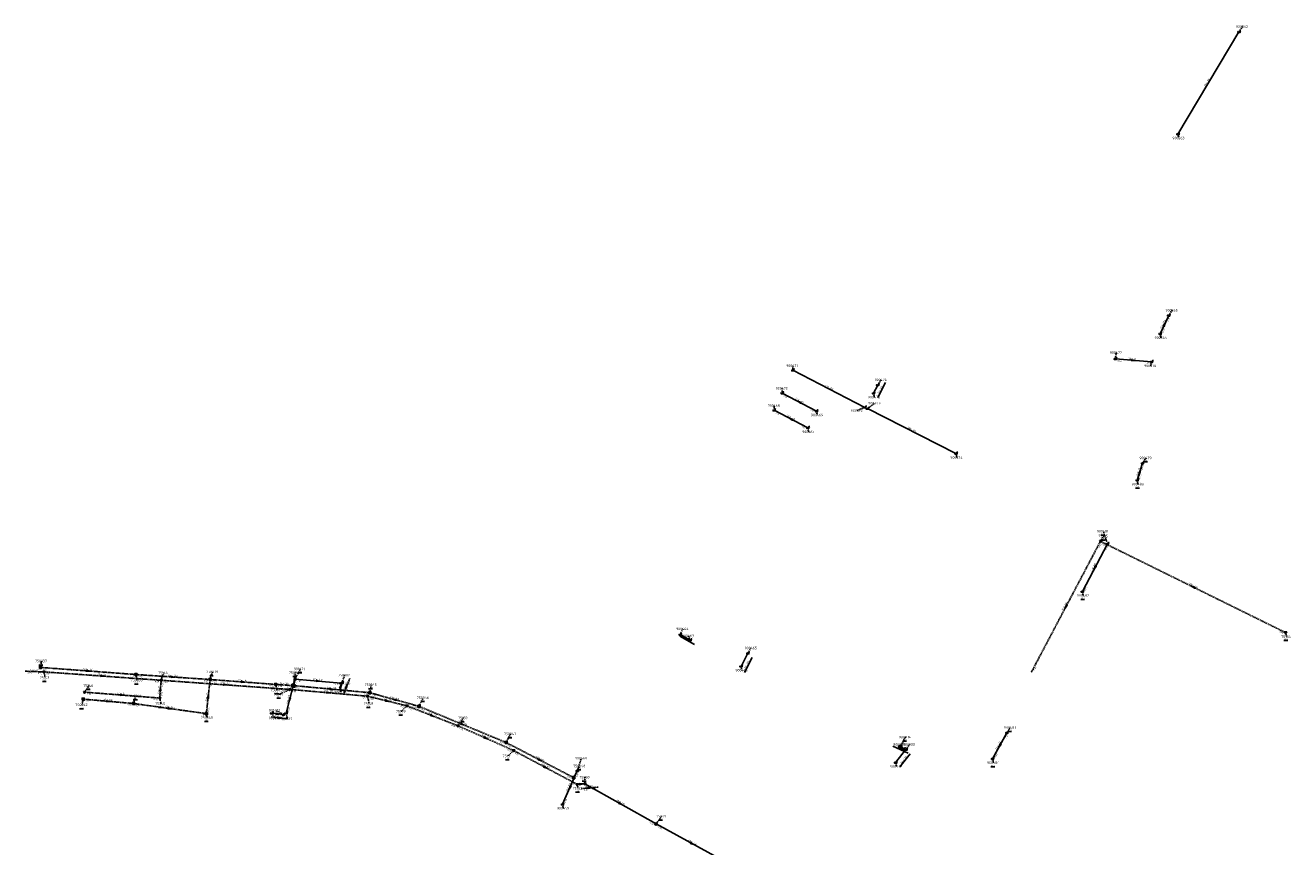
# Model space of a CAD drawing. Extents: x 188323 to 208361, y 565368 to 574910.
# Tile 240 of 256: x 200818 to 201561, y 571991 to 572473. Entities that reach past the tile are written whole.
import ezdxf

# ---------------------------------------------------------------- set-up
doc = ezdxf.new("R2010")
doc.units = 0
doc.linetypes.add('DASHDOT', pattern=[1, 0.5, -0.25, 0, -0.25])
doc.linetypes.add('DASHED', pattern=[0.75, 0.5, -0.25])
doc.layers.get('0').update_dxf_attribs({"linetype": 'CONTINUOUS'})
for name, color, linetype in [('RIO-AFM', 7, 'CONTINUOUS'), ('RIO-BOK', 7, 'CONTINUOUS'), ('RIO-DET', 7, 'CONTINUOUS'), ('RIO-KNP', 7, 'CONTINUOUS'), ('RIO-KNR', 7, 'CONTINUOUS'), ('RIO-LAG', 7, 'CONTINUOUS'), ('RIO-LAG_0B', 7, 'CONTINUOUS'), ('RIO-LAG_1B', 7, 'DASHED'), ('RIO-LAG_2B', 7, 'DASHED'), ('RIO-LEN', 7, 'CONTINUOUS'), ('RIO-MVD', 1, 'CONTINUOUS'), ('RIO-VRB', 6, 'DASHDOT'), ('RIO-VRH', 7, 'CONTINUOUS')]:
    doc.layers.add(name, color=color, linetype=linetype)
doc.styles.add('RIO-TXT', font='isocp.shx')

# ---------------------------------------------------------------- blocks, each defined once
blk = doc.blocks.new('L_VHR')
blk.add_lwpolyline([(-0.5, 0), (0.5, 0), (-0.5, 0.15), (-0.5, -0.15), (0.5, 0)])
blk = doc.blocks.new('K_FIC')
blk.add_circle((0, 0), 0.0625)
at = {"style": 'RIO-TXT', "flags": 1}
blk.add_attdef('KNOOPNAAM', (2, 2), '', height=1, dxfattribs=at)
blk = doc.blocks.new('K_UTB')
blk.add_lwpolyline([(0.5, 0.15), (0.5, -0.3), (-0.5, -0.3), (-0.5, 0.15), (-0.45, 0.15), (-0.45, -0.25), (0, -0.25), (0.45, -0.25), (0.45, 0.15)], close=True)
blk.add_lwpolyline([(0.85, 0.6), (0.55, 0.65), (0.614828, 0.459583), (0.850842, 0.598937)])
blk.add_arc((0.85, -0.25), 0.85, 90, 180)
at = {"style": 'RIO-TXT', "flags": 1}
blk.add_attdef('KNOOPNAAM', (2, 2), '', height=1, dxfattribs=at)
blk = doc.blocks.new('K_IPR')
blk.add_lwpolyline([(-0.5, -0.5), (0.5, -0.5), (0.5, 0.5), (-0.5, 0.5)], close=True)
blk.add_solid([(-0.5, 0.5), (0.5, 0.5), (-0.5, -0.5), (0.5, -0.5)])
at = {"style": 'RIO-TXT', "flags": 1}
blk.add_attdef('KNOOPNAAM', (2, 2), '', height=1, dxfattribs=at)
blk = doc.blocks.new('K_DIV')
for p, q in [((-0.65, 0.65), (-0.65, -0.65)), ((0.65, 0.65), (-0.65, 0.65)), ((0.65, -0.65), (0.65, 0.65)), ((-0.65, -0.65), (0.65, -0.65))]:
    blk.add_line(p, q)
blk = doc.blocks.new('K_IPD')
blk.add_lwpolyline([(-0.496027, 0.307994), (0.503973, 0.307994), (0.003973, -0.558031)], close=True)
blk.add_solid([(-0.496027, 0.307994), (0.503973, 0.307994), (0.003973, -0.558031)])
at = {"style": 'RIO-TXT', "flags": 1}
blk.add_attdef('KNOOPNAAM', (2, 2), '', height=1, dxfattribs=at)
blk = doc.blocks.new('K_IPG')
blk.add_circle((0, 0), 0.5)
for points in [[(0, 0), (-0.5, 0), (-0.433013, 0.25)], [(0, 0), (-0.433013, -0.25), (-0.5, 0)], [(0, 0), (-0.433013, 0.25), (-0.25, 0.433013)], [(0, 0), (-0.25, -0.433013), (-0.433013, -0.25)], [(0, 0), (-0.25, 0.433013), (0, 0.5)], [(0, 0), (0, -0.5), (-0.25, -0.433013)], [(0, 0), (0, 0.5), (0.25, 0.433013)], [(0, 0), (0.25, 0.433013), (0.433013, 0.25)], [(0, 0), (0.433013, 0.25), (0.5, 0)], [(0, 0), (0.5, 0), (0.433013, -0.25)], [(0, 0), (0.433013, -0.25), (0.25, -0.433013)], [(0, 0), (0.25, -0.433013), (0, -0.5)]]:
    blk.add_solid(points)
at = {"style": 'RIO-TXT', "flags": 1}
blk.add_attdef('KNOOPNAAM', (2, 2), '', height=1, dxfattribs=at)
blk = doc.blocks.new('K_DRL')
for p, q in [((-0.65, 0.65), (-0.65, -0.65)), ((0.65, 0.65), (-0.65, 0.65)), ((-0.65, 0.35), (0.65, 0.35)), ((0.65, -0.65), (0.65, 0.65)), ((0.65, -0.35), (-0.65, -0.35)), ((-0.65, -0.65), (0.65, -0.65))]:
    blk.add_line(p, q)
for points in [[(-0.65, 0.65), (0.65, 0.65), (-0.65, 0.35), (0.65, 0.35)], [(-0.65, -0.35), (0.65, -0.35), (-0.65, -0.65), (0.65, -0.65)]]:
    blk.add_solid(points)
at = {"style": 'RIO-TXT', "flags": 1}
blk.add_attdef('KNOOPNAAM', (2, 2), '', height=1, dxfattribs=at)
blk = doc.blocks.new('1081_06______750001____750002_')
at = {"layer": 'RIO-LAG_1B'}
blk.add_line((0, 0), (3.605, 9.135), dxfattribs=at)
at = {"layer": 'RIO-VRH', "xscale": 2, "yscale": 2, "zscale": 2, "rotation": 68.4553}
blk.add_blockref('L_VHR', (1.8025, 4.5675), dxfattribs=at)
at = {"layer": 'RIO-AFM', "style": 'RIO-TXT'}
blk.add_text('r 125', height=0.9, rotation=68.4553, dxfattribs=at).set_placement((0.941, 3.7462))
at = {"layer": 'RIO-BOK', "style": 'RIO-TXT'}
for s, p in [('1.15', (3.6003, 5.3087)), ('1.23', (1.8161, 0.7881))]:
    blk.add_text(s, height=0.9, rotation=68.4553, dxfattribs=at).set_placement(p)
at = {"layer": 'RIO-LEN', "style": 'RIO-TXT'}
blk.add_text('4m', height=0.9, rotation=68.4553, dxfattribs=at).set_placement((0.3463, 2.2393))
blk = doc.blocks.new('1122_06______75152_____75280_')
at = {"layer": 'RIO-LAG_2B'}
blk.add_line((0, 0), (9.78, 0.889), dxfattribs=at)
at = {"layer": 'RIO-VRH', "xscale": 2, "yscale": 2, "zscale": 2, "rotation": 5.1939}
blk.add_blockref('L_VHR', (4.89, 0.4445), dxfattribs=at)
at = {"layer": 'RIO-AFM', "style": 'RIO-TXT'}
blk.add_text('r 315', height=0.9, rotation=5.1939, dxfattribs=at).set_placement((3.7691, 0.8447))
at = {"layer": 'RIO-BOK', "style": 'RIO-TXT'}
for s, p in [('0.10', (6.3608, -0.8275)), ('0.16', (1.5208, -1.2675))]:
    blk.add_text(s, height=0.9, rotation=5.1939, dxfattribs=at).set_placement(p)
at = {"layer": 'RIO-LEN', "style": 'RIO-TXT'}
blk.add_text('5m', height=0.9, rotation=5.1939, dxfattribs=at).set_placement((2.1557, 0.698))
blk = doc.blocks.new('1307_90______900463____900464_')
at = {"layer": 'RIO-LAG'}
blk.add_line((0, 0), (-8.577, 4.785), dxfattribs=at)
at = {"layer": 'RIO-AFM', "style": 'RIO-TXT'}
blk.add_text('r 315', height=0.9, rotation=330.825, dxfattribs=at).set_placement((-4.9878, 3.3563))
at = {"layer": 'RIO-LEN', "style": 'RIO-TXT'}
blk.add_text('7m', height=0.9, rotation=330.825, dxfattribs=at).set_placement((-6.4028, 4.1452))
blk = doc.blocks.new('1308_90______900465____900466_')
at = {"layer": 'RIO-LAG'}
blk.add_line((0, 0), (-4.53, -8.715), dxfattribs=at)
at = {"layer": 'RIO-AFM', "style": 'RIO-TXT'}
blk.add_text('r 315', height=0.9, rotation=422.5122, dxfattribs=at).set_placement((-3.208, -5.0847))
at = {"layer": 'RIO-LEN', "style": 'RIO-TXT'}
blk.add_text('9m', height=0.9, rotation=422.5122, dxfattribs=at).set_placement((-3.9546, -6.5223))
blk = doc.blocks.new('1309_90______900475____900476_')
at = {"layer": 'RIO-LAG'}
blk.add_line((0, 0), (4.53, 8.713), dxfattribs=at)
at = {"layer": 'RIO-AFM', "style": 'RIO-TXT'}
blk.add_text('r 315', height=0.9, rotation=62.523, dxfattribs=at).set_placement((1.3232, 3.6289))
at = {"layer": 'RIO-LEN', "style": 'RIO-TXT'}
blk.add_text('5m', height=0.9, rotation=62.523, dxfattribs=at).set_placement((0.5759, 2.1915))
blk = doc.blocks.new('1343_90______900932____900933_')
at = {"layer": 'RIO-LAG'}
blk.add_line((0, 0), (6.119, 7.681), dxfattribs=at)
at = {"layer": 'RIO-AFM', "style": 'RIO-TXT'}
blk.add_text('r 315', height=0.9, rotation=51.4544, dxfattribs=at).set_placement((2.1635, 3.5185))
at = {"layer": 'RIO-LEN', "style": 'RIO-TXT'}
blk.add_text('10m', height=0.9, rotation=51.4544, dxfattribs=at).set_placement((0.8177, 1.829))
blk = doc.blocks.new('1344_90______900935____900934_')
at = {"layer": 'RIO-LAG'}
blk.add_line((0, 0), (-8.915, 4.12), dxfattribs=at)
at = {"layer": 'RIO-AFM', "style": 'RIO-TXT'}
blk.add_text('r 315', height=0.9, rotation=335.1765, dxfattribs=at).set_placement((-5.2282, 2.968))
at = {"layer": 'RIO-LEN', "style": 'RIO-TXT'}
blk.add_text('2m', height=0.9, rotation=335.1765, dxfattribs=at).set_placement((-6.6989, 3.6473))
blk = doc.blocks.new('1396_90______901472____901473_')
at = {"layer": 'RIO-LAG'}
blk.add_line((0, 0), (-9.761, 1.087), dxfattribs=at)
at = {"layer": 'RIO-VRH', "xscale": 2, "yscale": 2, "zscale": 2, "rotation": 353.624}
blk.add_blockref('L_VHR', (-4.8805, 0.5435), dxfattribs=at)
at = {"layer": 'RIO-AFM', "style": 'RIO-TXT'}
blk.add_text('r 350', height=0.9, rotation=353.624, dxfattribs=at).set_placement((-5.8986, 1.1609))
at = {"layer": 'RIO-BOK', "style": 'RIO-TXT'}
for s, p in [('2.27', (-8.5244, -0.459)), ('1.10', (-3.6931, -0.9958))]:
    blk.add_text(s, height=0.9, rotation=353.624, dxfattribs=at).set_placement(p)
at = {"layer": 'RIO-LEN', "style": 'RIO-TXT'}
blk.add_text('7m', height=0.9, rotation=353.624, dxfattribs=at).set_placement((-7.5087, 1.3398))

msp = doc.modelspace()

# ---------------------------------------------------------------- linework, layer by layer
at = {"layer": 'RIO-LAG'}
for p, q in [((201530.752, 572469.12), (201494.896, 572409.088)), ((201484.448, 572291.84), (201489.456, 572302.592)), ((201458.112, 572277.056), (201479.392, 572275.392)), ((201268.624, 572270.4), (201310.848, 572248.64)), ((201316.016, 572256.96), (201318.496, 572261.76)), ((201282.512, 572246.464), (201262.368, 572257.024)), ((201277.472, 572236.608), (201257.632, 572246.912)), ((201312.432, 572247.872), (201364.464, 572221.568)), ((201474.08, 572215.872), (201470.944, 572205.888)), ((201453.472, 572168.512), (201438.736, 572140.48)), ((201208.32, 572111.936), (201202.416, 572115.264)), ((201242.192, 572104.256), (201238.192, 572096.576)), ((200976.224, 572089.088), (201003.104, 572086.72)), ((200969.376, 572068.288), (200962.48, 572069.056)), ((201394.384, 572057.6), (201385.984, 572042.304)), ((201329.04, 572040.064), (201335.104, 572047.68)), ((201333.856, 572048.064), (201331.712, 572049.024)), ((201133.312, 572015.616), (201142, 572035.264))]:
    msp.add_line(p, q, dxfattribs=at)
msp.add_lwpolyline([(200970.928, 572069.056), (200975.104, 572085.184), (200976.224, 572089.088)], dxfattribs=at)
at = {"layer": 'RIO-LAG_0B'}
for p, q in [((201188.256, 572004.032), (201146.464, 572027.648)), ((201230.784, 571980.736), (201188.256, 572004.032))]:
    msp.add_line(p, q, dxfattribs=at)
at = {"layer": 'RIO-LAG_1B'}
for p, q in [((200826.672, 572095.936), (200882.688, 572091.776)), ((200882.688, 572091.776), (200926.272, 572088.832)), ((200926.272, 572088.832), (200924.064, 572068.8)), ((200926.272, 572088.832), (200964.848, 572085.952)), ((200964.848, 572085.952), (200975.168, 572085.248)), ((200975.168, 572085.248), (201020.176, 572081.088)), ((201002.208, 572082.752), (201003.824, 572086.848)), ((200851.712, 572077.312), (200881.264, 572074.752)), ((201020.176, 572081.088), (201048.992, 572073.088)), ((200924.064, 572068.8), (200881.264, 572074.752)), ((201048.992, 572073.088), (201100.192, 572051.84)), ((201100.192, 572051.84), (201139.904, 572031.232))]:
    msp.add_line(p, q, dxfattribs=at)
at = {"layer": 'RIO-LAG_2B'}
for p, q in [((201449.344, 572169.984), (201408.928, 572093.44)), ((201558.16, 572116.352), (201449.344, 572169.984)), ((200828.688, 572093.312), (200817.712, 572093.696)), ((200828.688, 572093.312), (200897.504, 572088.384)), ((200897.504, 572088.384), (200896.688, 572077.952)), ((200897.504, 572088.384), (200973.072, 572083.008)), ((200852.496, 572081.408), (200896.688, 572077.952)), ((200973.072, 572083.008), (201018.8, 572079.04)), ((201018.8, 572079.04), (201041.872, 572073.408)), ((201041.872, 572073.408), (201071.824, 572061.696)), ((201071.824, 572061.696), (201104.576, 572047.168)), ((201104.576, 572047.168), (201141.952, 572027.264)), ((201141.952, 572027.264), (201146.464, 572027.648))]:
    msp.add_line(p, q, dxfattribs=at)
at = {"layer": 'RIO-VRB'}
for p, q in [((201530.76, 572469.13), (201532.7364, 572472.1858)), ((201494.9, 572409.1), (201495.4335, 572406.7716)), ((201489.45, 572302.57), (201491.4264, 572305.6258)), ((201484.44, 572291.85), (201484.9735, 572289.5216)), ((201458.12, 572277.05), (201458.6535, 572280.7784)), ((201268.62, 572270.37), (201268.6197, 572273.145)), ((201479.4, 572275.37), (201478.8674, 572273.0415)), ((201318.5, 572261.76), (201320.4764, 572264.8158)), ((201262.37, 572257.03), (201262.3697, 572259.805)), ((201316.02, 572256.99), (201316.5535, 572254.6616)), ((201257.64, 572246.93), (201257.6397, 572249.705)), ((201310.84, 572248.66), (201306.4459, 572246.8209)), ((201312.43, 572247.85), (201316.8249, 572251.0877)), ((201282.51, 572246.47), (201283.0435, 572244.1416)), ((201277.48, 572236.59), (201278.0135, 572234.2616)), ((201364.47, 572221.57), (201365.0035, 572219.2416)), ((201474.08, 572215.88), (201476.0564, 572218.9358)), ((201470.95, 572205.9), (201471.4835, 572203.5716)), ((201449.34, 572170.01), (201451.3164, 572173.0658)), ((201453.48, 572168.54), (201451.0589, 572175.8879)), ((201438.74, 572140.48), (201439.2735, 572138.1516)), ((201202.41, 572115.25), (201203.9472, 572118.6132)), ((201208.32, 572111.95), (201207.2821, 572114.4468)), ((201558.16, 572116.34), (201558.6935, 572114.0116)), ((201242.19, 572104.28), (201244.1664, 572107.3358)), ((200826.67, 572095.96), (200827.2035, 572099.6884)), ((200828.69, 572093.3), (200829.3971, 572089.9868)), ((200882.68, 572091.8), (200883.3871, 572088.4868)), ((200897.5, 572088.4), (200898.8933, 572092.9294)), ((200926.27, 572088.83), (200927.6633, 572093.3594)), ((200975.16, 572085.22), (200976.3876, 572092.8877)), ((200976.23, 572089.07), (200979.2669, 572095.0314)), ((201003.83, 572086.86), (201005.2233, 572091.3894)), ((201238.19, 572096.59), (201238.7235, 572094.2616)), ((200852.5, 572081.42), (200855.1191, 572085.2419)), ((200964.85, 572085.98), (200965.5571, 572082.6668)), ((201003.1, 572086.71), (201003.1029, 572081.335)), ((201020.18, 572081.07), (201020.8871, 572085.7832)), ((200851.71, 572077.32), (200851.0042, 572074.0066)), ((200881.27, 572074.73), (200882.6633, 572079.2594)), ((200896.69, 572077.95), (200897.3971, 572074.6368)), ((200973.07, 572083), (200966.9442, 572080.1602)), ((201018.8, 572079.02), (201019.6806, 572074.722)), ((201048.99, 572073.08), (201051.527, 572078.1753)), ((200924.07, 572068.83), (200924.6035, 572066.5016)), ((200962.48, 572069.06), (200964.5171, 572066.2307)), ((200969.37, 572068.29), (200964.6006, 572070.7244)), ((200970.93, 572069.03), (200971.6371, 572065.7168)), ((201041.87, 572073.38), (201038.6094, 572070.191)), ((201071.83, 572061.71), (201075.0918, 572066.298)), ((201100.19, 572051.81), (201102.727, 572056.9053)), ((201331.71, 572049.04), (201334.7469, 572055.0014)), ((201394.39, 572057.6), (201396.3664, 572060.6558)), ((201104.57, 572047.16), (201101.3094, 572043.971)), ((201333.85, 572048.05), (201331.4939, 572050.726)), ((201335.11, 572047.69), (201337.0864, 572050.7458)), ((201142, 572035.26), (201144.419, 572042.6086)), ((201329.04, 572040.07), (201329.5735, 572037.7416)), ((201385.99, 572042.32), (201386.5235, 572039.9916)), ((201139.9, 572031.21), (201143.4369, 572038.0375)), ((201146.46, 572027.68), (201146.4595, 572031.455)), ((201141.95, 572027.27), (201142.4835, 572024.9416)), ((201133.31, 572015.64), (201133.8435, 572013.3116)), ((201188.25, 572004.01), (201191.5118, 572008.598))]:
    msp.add_line(p, q, dxfattribs=at)

# ---------------------------------------------------------------- block references
at = {"layer": 'RIO-DET'}
for name, p in [('1309_90______900475____900476_', (201318.528, 572254.464)), ('1307_90______900463____900464_', (201210.816, 572109.44)), ('1308_90______900465____900466_', (201244.688, 572101.76)), ('1081_06______750001____750002_', (201004.704, 572080.256)), ('1396_90______901472____901473_', (200971.872, 572065.792)), ('1344_90______900935____900934_', (201336.352, 572045.568)), ('1343_90______900932____900933_', (201331.536, 572037.568)), ('1122_06______75152_____75280_', (201144.448, 572024.768))]:
    msp.add_blockref(name, p, dxfattribs=at)
at = {"layer": 'RIO-KNP', "xscale": 1.25, "yscale": 1.25, "zscale": 1.25}
for name, p in [('K_UTB', (201530.752, 572469.12)), ('K_UTB', (201494.896, 572409.088)), ('K_UTB', (201489.456, 572302.592)), ('K_UTB', (201484.448, 572291.84)), ('K_UTB', (201458.112, 572277.056)), ('K_UTB', (201268.624, 572270.4)), ('K_UTB', (201479.392, 572275.392)), ('K_UTB', (201318.496, 572261.76)), ('K_UTB', (201262.368, 572257.024)), ('K_UTB', (201316.016, 572256.96)), ('K_UTB', (201257.632, 572246.912)), ('K_UTB', (201282.512, 572246.464)), ('K_UTB', (201310.848, 572248.64)), ('K_UTB', (201312.432, 572247.872)), ('K_UTB', (201277.472, 572236.608)), ('K_UTB', (201364.464, 572221.568)), ('K_UTB', (201474.08, 572215.872)), ('K_UTB', (201470.944, 572205.888)), ('K_IPD', (201449.344, 572169.984)), ('K_UTB', (201453.472, 572168.512)), ('K_UTB', (201438.736, 572140.48)), ('K_UTB', (201202.416, 572115.264)), ('K_IPD', (201558.16, 572116.352)), ('K_UTB', (201208.32, 572111.936)), ('K_UTB', (201242.192, 572104.256)), ('K_IPR', (200826.672, 572095.936)), ('K_IPD', (200828.688, 572093.312)), ('K_IPR', (200882.688, 572091.776)), ('K_UTB', (201238.192, 572096.576)), ('K_FIC', (201408.928, 572093.44)), ('K_IPD', (200897.504, 572088.384)), ('K_IPR', (200926.272, 572088.832)), ('K_IPR', (200964.848, 572085.952)), ('K_IPD', (200973.072, 572083.008)), ('K_DIV', (200975.168, 572085.248)), ('K_IPG', (200976.224, 572089.088)), ('K_UTB', (201003.104, 572086.72)), ('K_UTB', (201003.824, 572086.848)), ('K_IPR', (200851.712, 572077.312)), ('K_IPD', (200852.496, 572081.408)), ('K_IPD', (200896.688, 572077.952)), ('K_FIC', (201002.208, 572082.752)), ('K_IPD', (201018.8, 572079.04)), ('K_IPR', (201020.176, 572081.088)), ('K_IPR', (200881.264, 572074.752)), ('K_IPR', (200924.064, 572068.8)), ('K_UTB', (200962.48, 572069.056)), ('K_UTB', (200969.376, 572068.288)), ('K_UTB', (200970.928, 572069.056)), ('K_IPD', (201041.872, 572073.408)), ('K_IPR', (201048.992, 572073.088)), ('K_IPD', (201071.824, 572061.696)), ('K_UTB', (201394.384, 572057.6)), ('K_IPR', (201100.192, 572051.84)), ('K_IPD', (201104.576, 572047.168)), ('K_DRL', (201331.712, 572049.024)), ('K_UTB', (201333.856, 572048.064)), ('K_UTB', (201335.104, 572047.68)), ('K_UTB', (201329.04, 572040.064)), ('K_UTB', (201385.984, 572042.304)), ('K_IPR', (201139.904, 572031.232)), ('K_UTB', (201142, 572035.264)), ('K_IPD', (201141.952, 572027.264)), ('K_IPD', (201146.464, 572027.648)), ('K_UTB', (201133.312, 572015.616)), ('K_IPG', (201188.256, 572004.032))]:
    msp.add_blockref(name, p, dxfattribs=at)
at = {"layer": 'RIO-VRH', "xscale": 2, "yscale": 2, "zscale": 2}
for p, rotation in [((201486.945, 572297.21), 64.9444), ((201468.76, 572276.21), 355.4865), ((201272.44, 572251.75), 152.3334), ((201267.56, 572241.76), 152.4756), ((201472.515, 572210.89), 432.5798), ((201446.11, 572154.51), 242.2806), ((201503.75, 572143.175), 153.7501), ((201429.135, 572131.71), 242.18), ((200854.675, 572093.88), 355.7527), ((200863.095, 572090.85), 355.9272), ((200904.475, 572090.315), 356.1026), ((200897.095, 572083.175), 445.5591), ((200935.285, 572085.7), 355.9132), ((200945.56, 572087.405), 355.7755), ((200989.665, 572087.89), 354.9811), ((200997.67, 572083.145), 354.7338), ((201003.015, 572084.795), 68.4553), ((200866.49, 572076.025), 354.9931), ((200874.595, 572079.685), 355.5105), ((200925.17, 572078.83), 443.7143), ((200973.02, 572077.105), 255.4813), ((200995.935, 572081.01), 355.0264), ((201030.335, 572076.2), 346.2635), ((201034.585, 572077.075), 524.501), ((200902.67, 572071.78), 352.152), ((200965.925, 572068.675), 353.624), ((201056.85, 572067.545), 338.7203), ((201074.59, 572062.445), 337.4428), ((201088.2, 572054.435), 336.0416), ((201390.19, 572049.96), 241.1945), ((201120.045, 572041.51), 332.5842), ((201123.26, 572037.215), 331.9853), ((201137.655, 572025.45), 246.104), ((201144.205, 572027.475), 5.1939), ((201167.355, 572015.845), 330.4756), ((201209.515, 571992.365), 331.2972)]:
    msp.add_blockref('L_VHR', p, dxfattribs=dict(at, rotation=rotation))

# ---------------------------------------------------------------- texts
at = {"layer": 'RIO-AFM', "style": 'RIO-TXT'}
for s, rotation, p in [('r 315', 419.1413, (201511.9666, 572438.6868)), ('r 400', 64.9444, (201486.1489, 572296.6875)), ('r 315', 355.4865, (201467.992, 572276.7785)), ('r 315', 332.79, (201289.2444, 572260.3433)), ('r 125', 332.3334, (201271.9575, 572252.5751)), ('r 135', 332.4756, (201267.0753, 572242.5839)), ('r 315', 333.2091, (201337.9601, 572235.5376)), ('r 315', 432.5798, (201471.7927, 572210.2672)), ('r 250', 422.2806, (201445.2819, 572154.0293)), ('r 160', 333.7501, (201503.5033, 572143.8966)), ('r 160', 422.18, (201428.2908, 572131.239)), ('r 200', 357.8618, (200822.4088, 572094.0379)), ('r 300', 355.7527, (200853.9052, 572094.4559)), ('r 315', 355.9272, (200862.3237, 572091.4276)), ('r 300', 356.1026, (200903.7015, 572090.8822)), ('r 315', 445.5591, (200896.5311, 572082.4059)), ('r 315', 355.9132, (200934.5138, 572086.2799)), ('r 300', 355.7755, (200944.7896, 572087.9751)), ('r 300', 355.7845, (200969.2334, 572086.161)), ('r 350', 354.9811, (200988.9021, 572088.467)), ('r 300', 354.7338, (200996.9099, 572083.7311)), ('r 200', 354.9931, (200865.7271, 572076.6027)), ('r 315', 355.5105, (200873.8274, 572080.2604)), ('r 315', 443.7143, (200924.5785, 572078.0796)), ('r 350', 75.4813, (200972.333, 572076.4461)), ('r 315', 355.0264, (200995.1719, 572081.5924)), ('r 315', 346.2635, (201029.6681, 572076.885)), ('r 300', 344.501, (201033.94, 572077.782)), ('r 200', 352.152, (200901.9371, 572072.3991)), ('r 315', 338.7203, (201056.2797, 572068.3141)), ('r 300', 337.4428, (201074.04, 572063.2334)), ('r 315', 336.0416, (201087.6668, 572055.231)), ('r 250', 421.1945, (201389.357, 572049.493)), ('r 300', 332.5842, (201119.5622, 572042.3391)), ('r 315', 331.9853, (201122.7855, 572038.0485)), ('r 315', 66.104, (201136.8698, 572024.9118)), ('r 300', 330.4756, (201166.9033, 572016.6924)), ('r 300', 331.2972, (201209.0514, 571993.2058))]:
    msp.add_text(s, height=0.9, rotation=rotation, dxfattribs=at).set_placement(p)
at = {"layer": 'RIO-BOK', "style": 'RIO-TXT'}
for s, rotation, p in [('0.70', 64.9444, (201489.2105, 572298.751)), ('0.76', 64.9444, (201486.301, 572292.5254)), ('0.64', 355.4865, (201459.4062, 572275.545)), ('0.59', 355.4865, (201475.7422, 572274.2657)), ('0.90', 332.3334, (201262.9608, 572255.1405)), ('1.10', 332.3334, (201278.7127, 572246.894)), ('0.90', 332.4756, (201258.2355, 572245.0419)), ('1.10', 332.4756, (201273.6814, 572237.0044)), ('0.64', 432.5798, (201474.3464, 572212.0658)), ('0.75', 432.5798, (201472.7042, 572206.8178)), ('0.45', 422.18, (201448.8706, 572166.2327)), ('0.45', 333.7501, (201449.9773, 572168.1356)), ('0.64', 422.2806, (201453.0479, 572164.7454)), ('0.61', 422.2806, (201440.63, 572141.0693)), ('0.58', 333.7501, (201554.3812, 572116.7259)), ('0.75', 357.8618, (200819.0575, 572092.2596)), ('0.75', 357.8618, (200825.0804, 572092.0385)), ('0.65', 355.7527, (200827.9632, 572094.461)), ('0.75', 355.9272, (200829.9877, 572091.8049)), ('0.58', 355.7527, (200879.0289, 572090.7007)), ('0.58', 356.1026, (200883.9823, 572090.3089)), ('0.37', 422.18, (201410.821, 572093.996)), ('0.50', 355.9272, (200893.8529, 572087.2977)), ('0.50', 445.5591, (200898.6163, 572084.7431)), ('0.50', 355.9132, (200898.7974, 572086.9046)), ('0.53', 356.1026, (200922.6254, 572087.7006)), ('0.53', 443.7143, (200927.2619, 572085.1394)), ('0.53', 355.7755, (200927.5638, 572087.3315)), ('0.44', 355.7755, (200961.1987, 572084.8682)), ('0.44', 355.7845, (200966.144, 572084.4817)), ('0.44', 355.7845, (200971.5067, 572084.0898)), ('2.27', 73.9305, (200976.5903, 572085.2614)), ('0.44', 354.7338, (200976.4263, 572083.6982)), ('2.27', 354.9811, (200977.5029, 572087.5537)), ('1.24', 354.9811, (200999.4327, 572085.6416)), ('0.77', 354.9931, (200852.9832, 572075.804)), ('0.75', 355.5105, (200853.7868, 572079.9155)), ('0.52', 355.5105, (200893.034, 572076.8587)), ('0.52', 445.5591, (200898.1932, 572079.2384)), ('0.45', 355.9132, (200969.4225, 572081.903)), ('0.45', 355.0264, (200974.3441, 572081.4847)), ('0.35', 355.0264, (201015.1341, 572077.9607)), ('0.30', 354.7338, (201016.5087, 572080.029)), ('0.35', 346.2635, (201019.8283, 572077.3283)), ('0.30', 344.501, (201021.1558, 572079.3475)), ('0.73', 354.9931, (200877.6032, 572073.6625)), ('0.73', 352.152, (200882.4665, 572073.1527)), ('0.70', 352.152, (200920.3555, 572067.9542)), ('0.70', 443.7143, (200925.6139, 572070.0693)), ('0.58', 75.4813, (200972.6361, 572070.0343)), ('0.32', 346.2635, (201038.0827, 572072.8778)), ('0.32', 338.7203, (201042.6673, 572071.5679)), ('0.46', 344.501, (201045.19, 572072.6983)), ('0.46', 337.4428, (201049.7467, 572071.2506)), ('0.26', 338.7203, (201068.0113, 572061.7145)), ('0.26', 336.0416, (201072.5418, 572059.8626)), ('0.50', 421.1945, (201393.8941, 572053.8101)), ('0.24', 337.4428, (201096.3782, 572051.9131)), ('0.22', 336.0416, (201100.7567, 572047.345)), ('0.24', 332.5842, (201100.7891, 572049.9231)), ('0.22', 331.9853, (201105.1493, 572045.2669)), ('0.42', 421.1945, (201387.8908, 572042.8734)), ('0.14', 332.5842, (201136.1076, 572031.6296)), ('0.60', 66.104, (201141.8381, 572031.4375)), ('0.16', 331.9853, (201138.1614, 572027.7279)), ('0.10', 330.4756, (201146.9892, 572025.7723)), ('0.50', 66.104, (201135.1569, 572016.3529)), ('-0.04', 330.4756, (201184.0061, 572004.8368)), ('-0.04', 331.2972, (201188.8065, 572002.1101))]:
    msp.add_text(s, height=0.9, rotation=rotation, dxfattribs=at).set_placement(p)
at = {"layer": 'RIO-KNR', "style": 'RIO-TXT'}
for s, p in [('900562', (201528.9114, 572471.4358)), ('900563', (201491.6085, 572406.0216)), ('900565', (201487.6014, 572304.8758)), ('900564', (201481.1485, 572288.7716)), ('900477', (201454.8285, 572280.0284)), ('900471', (201264.7947, 572272.395)), ('900478', (201475.0424, 572272.2915)), ('900476', (201316.6514, 572264.0658)), ('900470', (201258.5447, 572259.055)), ('900475', (201312.7285, 572253.9116)), ('900468', (201253.8147, 572248.955)), ('900472', (201302.6209, 572246.0709)), ('900473', (201312.9999, 572250.3377)), ('900469', (201279.2185, 572243.3916)), ('900467', (201274.1885, 572233.5116)), ('900474', (201361.1785, 572218.4916)), ('900479', (201472.2314, 572218.1858)), ('900480', (201467.6585, 572202.8216)), ('900481', (201447.2339, 572175.1379)), ('75135', (201448.1289, 572172.3158)), ('900482', (201435.4485, 572137.4016)), ('900464', (201200.1222, 572117.8632)), ('900463', (201203.4571, 572113.6968)), ('75134', (201555.506, 572113.2616)), ('900465', (201240.3414, 572106.5858)), ('750037', (200823.3785, 572098.9384)), ('75143', (200826.2096, 572089.2368)), ('75144', (200895.7058, 572092.1794)), ('750039', (200923.8383, 572092.6094)), ('750044', (200972.5626, 572092.1377)), ('901471', (200975.4419, 572094.2814)), ('750002', (201001.3983, 572090.6394)), ('900466', (201234.8985, 572093.5116)), ('75146', (200851.9316, 572084.4919)), ('750038', (200879.5621, 572087.7368)), ('750043', (200961.7321, 572081.9168)), ('750045', (201017.0621, 572085.0332)), ('750041', (200878.8383, 572078.5094)), ('75147', (200963.7567, 572079.4102)), ('900516', (200999.2779, 572080.585)), ('750046', (201047.702, 572077.4253)), ('750042', (200847.1792, 572073.2566)), ('75145', (200894.2096, 572073.8868)), ('901472', (200960.7756, 572069.9744)), ('75148', (201016.4931, 572073.972)), ('75149', (201035.4219, 572069.441)), ('750040', (200920.7785, 572065.7516)), ('901473', (200960.6921, 572065.4807)), ('900515', (200967.8121, 572064.9668)), ('75150', (201071.9043, 572065.548)), ('900483', (201392.5414, 572059.9058)), ('750047', (201098.902, 572056.1553)), ('900934', (201330.9219, 572054.2514)), ('900935', (201327.6689, 572049.976)), ('900933', (201333.2614, 572049.9958)), ('75151', (201098.1219, 572043.221)), ('750048', (201139.6119, 572037.2875)), ('900460', (201140.594, 572041.8586)), ('900484', (201382.6985, 572039.2416)), ('75280', (201143.272, 572030.705)), ('900932', (201325.7485, 572036.9916)), ('75152', (201139.296, 572024.1916)), ('900459', (201130.0185, 572012.5616)), ('75279', (201188.3243, 572007.848))]:
    msp.add_text(s, height=1.5, dxfattribs=at).set_placement(p)
at = {"layer": 'RIO-LEN', "style": 'RIO-TXT'}
for s, rotation, p in [('70m', 419.1413, (201510.86, 572436.8318)), ('12m', 64.9444, (201485.2344, 572294.7307)), ('21m', 355.4865, (201465.8386, 572276.9471)), ('47m', 332.79, (201287.3229, 572261.3298)), ('23m', 332.3334, (201270.0438, 572253.577)), ('22m', 332.4756, (201265.1592, 572243.5809)), ('58m', 333.2091, (201336.0314, 572236.5101)), ('10m', 432.5798, (201471.1476, 572208.2058)), ('32m', 422.2806, (201444.2786, 572152.1164)), ('121m', 333.7501, (201501.0811, 572145.0894)), ('87m', 422.18, (201427.2841, 572129.3279)), ('11m', 357.8618, (200820.2502, 572094.1171)), ('56m', 355.7527, (200851.751, 572094.6145)), ('69m', 355.9272, (200860.1691, 572091.5797)), ('44m', 356.1026, (200901.5464, 572091.0277)), ('76m', 355.9132, (200932.3592, 572086.4325)), ('39m', 355.7755, (200942.6354, 572088.1328)), ('10m', 355.7845, (200967.0792, 572086.3184)), ('27m', 354.9811, (200986.7503, 572088.6546)), ('45m', 354.7338, (200994.7589, 572083.928)), ('30m', 354.9931, (200863.5753, 572076.7899)), ('44m', 355.5105, (200871.674, 572080.4281)), ('10m', 445.5591, (200896.3655, 572080.2522)), ('20m', 443.7143, (200924.3437, 572075.9324)), ('21m', 75.4813, (200971.7918, 572074.355)), ('46m', 355.0264, (200993.02, 572081.7783)), ('24m', 346.2635, (201027.5696, 572077.3966)), ('30m', 344.501, (201031.8582, 572078.358)), ('43m', 352.152, (200899.7971, 572072.6927)), ('32m', 338.7203, (201054.2665, 572069.0968)), ('55m', 337.4428, (201072.0447, 572064.0608)), ('36m', 336.0416, (201085.6924, 572056.1069)), ('17m', 421.1945, (201388.3176, 572047.5995)), ('45m', 332.5842, (201117.6442, 572043.3326)), ('42m', 331.9853, (201120.878, 572039.0619)), ('21m', 66.104, (201135.995, 572022.9368)), ('48m', 330.4756, (201165.0232, 572017.7557)), ('48m', 331.2972, (201207.1562, 571994.2421))]:
    msp.add_text(s, height=0.9, rotation=rotation, dxfattribs=at).set_placement(p)
at = {"layer": 'RIO-MVD', "style": 'RIO-TXT'}
for s, p in [('%%U2.25', (201474.5264, 572216.7858)), ('%%U2.25', (201469.9535, 572201.4216)), ('%%U2.04', (201449.5289, 572173.7379)), ('%%U1.84', (201449.7864, 572170.9158)), ('%%U1.98', (201437.7435, 572136.0016)), ('%%U1.58', (201557.1635, 572111.8616)), ('%%U2.04', (200825.6735, 572097.5384)), ('%%U2.12', (200897.3633, 572090.7794)), ('%%U2.11', (200926.1333, 572091.2094)), ('%%U2.05', (200974.8576, 572090.7377)), ('%%U2.05', (200977.7369, 572092.8814)), ('%%U2.12', (200827.8671, 572087.8368)), ('%%U2.16', (200853.5891, 572083.0919)), ('%%U2.10', (200881.8571, 572086.3368)), ('%%U1.89', (201019.3571, 572083.6332)), ('%%U2.28', (200881.1333, 572077.1094)), ('%%U2.06', (200964.0271, 572080.5168)), ('%%U2.12', (200965.4142, 572078.0102)), ('%%U1.83', (201049.997, 572076.0253)), ('%%U2.34', (200849.4742, 572071.8566)), ('%%U2.12', (200895.8671, 572072.4868)), ('%%U2.01', (201018.1506, 572072.572)), ('%%U1.96', (201037.0794, 572068.041)), ('%%U1.91', (200923.0735, 572064.3516)), ('%%U1.81', (201073.5618, 572064.148)), ('%%U1.58', (201101.197, 572054.7553)), ('%%U1.20', (201333.2169, 572052.8514)), ('%%U1.82', (201394.8364, 572058.5058)), ('%%U1.65', (201099.7794, 572041.821)), ('%%U1.82', (201384.9935, 572037.8416)), ('%%U1.46', (201141.9069, 572035.8875)), ('%%U1.46', (201140.9535, 572022.7916)), ('%%U1.33', (201144.9295, 572029.305)), ('%%U1.17', (201189.9818, 572006.448))]:
    msp.add_text(s, height=0.9, dxfattribs=at).set_placement(p)

doc.saveas('drawing.dxf')
